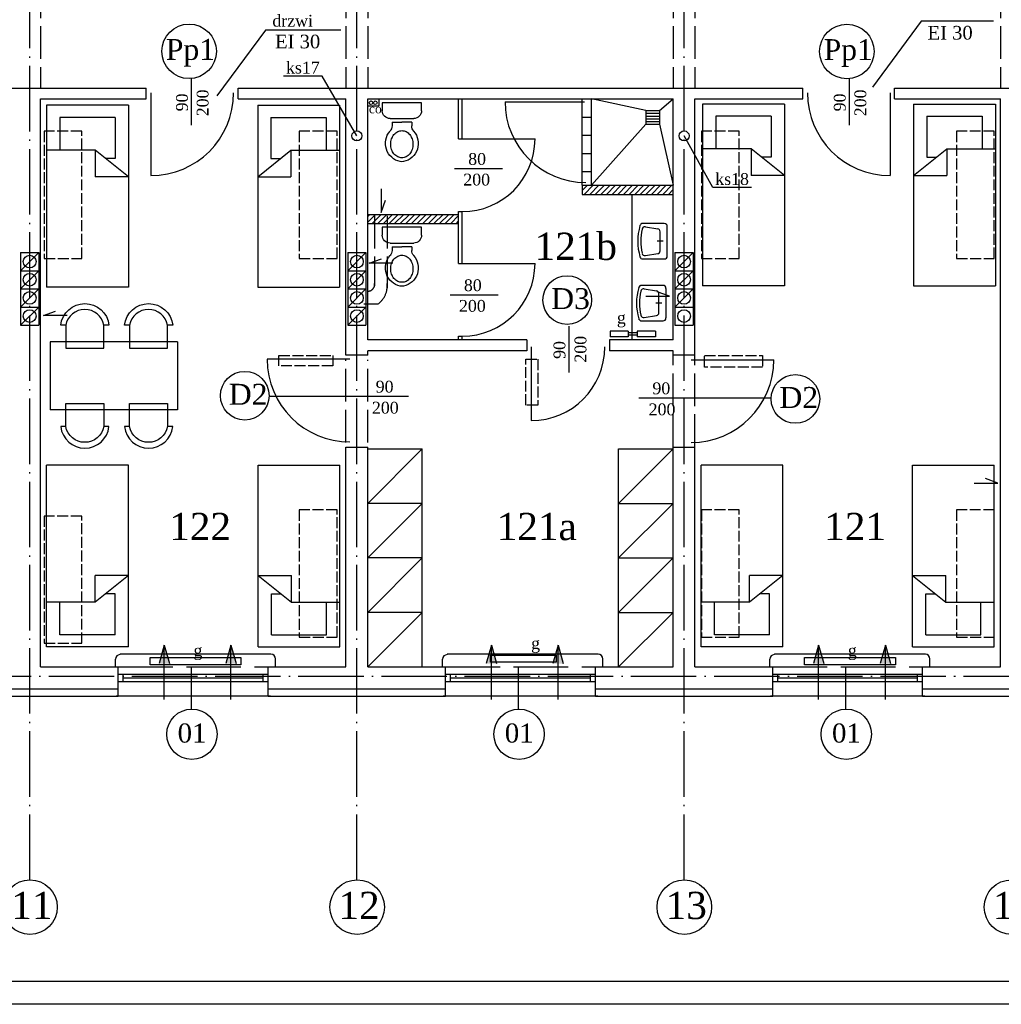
# Model space of a CAD drawing. Extents: x -4334 to 79223, y -1882 to 29514.
# Tile 29 of 60: x 41900 to 42980, y 14402 to 15485. Entities that reach past the tile are written whole.
import ezdxf

# ---------------------------------------------------------------- set-up
doc = ezdxf.new("R2010")
doc.units = 0
doc.header["$MEASUREMENT"] = 0
doc.linetypes.add('ACAD_ISO02W100', pattern=[15, 12, -3])
doc.linetypes.add('ACAD_ISO04W100', pattern=[30.5, 24, -3, 0.5, -3])
doc.layers.get('0').update_dxf_attribs({"color": 251, "linetype": 'CONTINUOUS'})
for name, color, linetype in [('CIENKIE', 251, 'CONTINUOUS'), ('NAPIS', 251, 'CONTINUOUS'), ('OSIE', 251, 'ACAD_ISO04W100'), ('PRZERYW', 251, 'ACAD_ISO02W100'), ('SCIANY', 251, 'CONTINUOUS'), ('urzadzenia', 251, 'CONTINUOUS'), ('URZĄDZENIA', 251, 'CONTINUOUS')]:
    doc.layers.add(name, color=color, linetype=linetype)
doc.styles.add('NEWROMAN', font='TIMES.TTF')

# ---------------------------------------------------------------- blocks, each defined once
blk = doc.blocks.new('R053')
for p, q in [((0, 0.608), (0, 0)), ((0.917, 0.692), (0.083, 0.692)), ((0.5, 0.575), (0.5, 0.408)), ((1, 0), (1, 0.608)), ((0.095, 0.075), (0.149, 0.421)), ((0.769, 0.492), (0.231, 0.492)), ((0.905, 0.075), (0.851, 0.421))]:
    blk.add_line(p, q)
for centre, radius, start, end in [((0.083, 0.608), 0.0833, 90, 180), ((0.917, 0.608), 0.0833, 0, 90), ((0.231, 0.408), 0.0833, 90, 171.1953), ((0.769, 0.408), 0.0833, 8.8047, 90), ((0.083, 0), 0.0833, 180, 254.047), ((0.177, 0.062), 0.0833, 171.1953, 256.9798), ((0.823, 0.062), 0.0833, 283.0202, 8.8047), ((0.5, 1.458), 1.599, 254.047, 285.953), ((0.5, 1.458), 1.516, 256.9798, 283.0202), ((0.917, 0), 0.0833, 285.953, 0)]:
    blk.add_arc(centre, radius, start, end)
blk = doc.blocks.new('R056')
for p, q in [((-0.332, 0.998), (0.335, 0.998)), ((-0.332, 0.865), (-0.332, 0.998)), ((0.335, 0.998), (0.335, 0.865)), ((0.201, 0.732), (-0.199, 0.732)), ((-0.165, 0.67), (0.001, 0.67)), ((-0.165, 0.67), (-0.165, 0.607)), ((0.168, 0.67), (0.001, 0.67)), ((0.168, 0.67), (0.168, 0.607))]:
    blk.add_line(p, q)
blk.add_lwpolyline([(0.001, 0.067, 0.117514), (0.071, 0.083, 0.104443), (0.135, 0.134, 0.090071), (0.175, 0.207, 0.08201), (0.19, 0.297, 0.08201), (0.175, 0.387, 0.090071), (0.135, 0.459, 0.104443), (0.071, 0.51, 0.117514), (0.001, 0.527, 0.117514), (-0.069, 0.51, 0.104443), (-0.132, 0.459, 0.090071), (-0.172, 0.387, 0.08201), (-0.187, 0.297, 0.08201), (-0.172, 0.207, 0.090071), (-0.132, 0.134, 0.104443), (-0.069, 0.083, 0.117514)], format="xyb", close=True)
for centre, radius, start, end in [((-0.199, 0.865), 0.133, 180, 270), ((0.201, 0.865), 0.133, 270, 0), ((0.038, 0.311), 0.315, 138.639, 258.4219), ((-0.299, 0.607), 0.133, 318.639, 0), ((-0.035, 0.311), 0.315, 281.5781, 41.361), ((0.301, 0.607), 0.133, 180, 221.361), ((0.001, 0.133), 0.133, 258.4219, 281.5781)]:
    blk.add_arc(centre, radius, start, end)
blk = doc.blocks.new('A$C5B1704E3')
at = {"layer": 'CIENKIE', "ltscale": 3}
h = blk.add_hatch(color=256, dxfattribs=at)
h.paths.add_polyline_path([(5.6, 20.3), (0, 20.3), (1, 16.6), (5.6, 16.6)])
h.paths.add_polyline_path([(11.3, 20.3), (5.6, 20.3), (5.6, 16.6), (10.2, 16.6)])
h.paths.add_polyline_path([(10.2, 16.6), (5.6, 16.6), (5.6, 12.1), (9, 12.1)])
h.paths.add_polyline_path([(5.6, 16.6), (1, 16.6), (2.3, 12.1), (5.6, 12.1)])
h.paths.add_polyline_path([(5.6, 12.1), (2.3, 12.1), (5.6, 0)])
h.paths.add_polyline_path([(9, 12.1), (5.6, 12.1), (5.6, 0)])
h.paths.add_polyline_path([(79.1, 20.3), (73.4, 20.3), (74.5, 16.6), (79.1, 16.6)])
h.paths.add_polyline_path([(84.7, 20.3), (79.1, 20.3), (79.1, 16.6), (83.7, 16.6)])
h.paths.add_polyline_path([(83.7, 16.6), (79.1, 16.6), (79.1, 9.1), (81.6, 9.1)])
h.paths.add_polyline_path([(79.1, 16.6), (74.5, 16.6), (76.5, 9.1), (79.1, 9.1)])
h.paths.add_polyline_path([(79.1, 9.1), (76.5, 9.1), (79.1, 0)])
h.paths.add_polyline_path([(81.6, 9.1), (79.1, 9.1), (79.1, 0)])
for p, q in [((5.6, 59.7), (5.6, 0)), ((79.1, 59.7), (79.1, 0)), ((5.6, 0), (0, 20.3)), ((5.6, 0), (11.3, 20.3)), ((79.1, 0), (73.4, 20.3)), ((79.1, 0), (84.7, 20.3))]:
    blk.add_line(p, q, dxfattribs=at)
blk = doc.blocks.new('A$C125A6F54')
at = {"layer": 'CIENKIE', "ltscale": 3}
blk.add_blockref('A$C5B1704E3', (0, 0), dxfattribs=at)
blk = doc.blocks.new('A$C74597438')
at = {"layer": 'urzadzenia', "ltscale": 3}
for p, q in [((20, 6.5), (0, 6.5)), ((0, 6.5), (0, 0)), ((20, 6.5), (20, 0)), ((30, 4.4), (20, 4.4)), ((30, 2.1), (20, 2.1)), ((50, 6.5), (30, 6.5)), ((30, 6.5), (30, 0)), ((50, 6.5), (50, 0)), ((20, 0), (0, 0)), ((50, 0), (30, 0))]:
    blk.add_line(p, q, dxfattribs=at)

msp = doc.modelspace()

# ---------------------------------------------------------------- hatches: boundary and pattern name
at = {"layer": 'urzadzenia', "ltscale": 3}
h = msp.add_hatch(dxfattribs=at)
h.set_pattern_fill('ANSI31', color=256, scale=35, style=0)
h.set_pattern_definition([(225, (54668.573, 16965.2016), (3.0935922, -3.0935922), [])])
h.paths.add_polyline_path([(42519.3, 15292.81), (42619.3, 15292.81), (42619.3, 15302.81), (42519.3, 15302.81)])
h = msp.add_hatch(dxfattribs=at)
h.set_pattern_fill('ANSI31', color=256, scale=35, style=0)
h.set_pattern_definition([(45, (13922.019, 5982.1948), (-3.09359217, 3.09359217), [])])
h.paths.add_polyline_path([(42283.3, 15260.81), (42383.3, 15260.81), (42383.3, 15270.81), (42283.3, 15270.81)])

# ---------------------------------------------------------------- linework, layer by layer
at = {"layer": 'CIENKIE', "ltscale": 3}
for p, q in [((42892.13, 15483.28), (42838.76, 15410.87)), ((42971.68, 15483.28), (42892.13, 15483.28)), ((42170.59, 15473.64), (42117.22, 15401.23)), ((42253.71, 15473.64), (42170.59, 15473.64)), ((42089.42, 15369.08), (42089.42, 15420.35)), ((42233.11, 15422.94), (42190.66, 15422.94)), ((42271.3, 15357.19), (42233.11, 15422.94)), ((42813.15, 15369.08), (42813.15, 15420.14)), ((42044.64, 15404.52), (42044.64, 15313.52)), ((42295.3, 15397.81), (42295.3, 15389.81)), ((42857.96, 15404.52), (42857.96, 15313.52)), ((42295.3, 15389.81), (42283.3, 15389.81)), ((42662.92, 15300.38), (42631.3, 15357.19)), ((42378.71, 15321.22), (42431.63, 15321.22)), ((42297.87, 15299.09), (42297.87, 15273)), ((42705.37, 15300.38), (42662.92, 15300.38)), ((42297.87, 15273), (42302.8, 15286.39)), ((41901.3, 15208.87), (41921.3, 15228.87)), ((42261.3, 15208.87), (42281.3, 15228.87)), ((42284.83, 15217.03), (42298.23, 15221.96)), ((42621.3, 15208.87), (42641.3, 15228.87)), ((42310.92, 15217.03), (42284.83, 15217.03)), ((41901.3, 15188.87), (41921.3, 15208.87)), ((42261.3, 15188.87), (42281.3, 15208.87)), ((42621.3, 15188.87), (42641.3, 15208.87)), ((41901.3, 15168.87), (41921.3, 15188.87)), ((42261.3, 15168.87), (42281.3, 15188.87)), ((42621.3, 15168.87), (42641.3, 15188.87)), ((42373.97, 15182.27), (42426.88, 15182.27)), ((42589.19, 15180.79), (42615.28, 15180.79)), ((42615.28, 15180.79), (42601.88, 15185.73)), ((41901.3, 15148.87), (41921.3, 15168.87)), ((42261.3, 15148.87), (42281.3, 15168.87)), ((41926.39, 15159.43), (41939.79, 15164.37)), ((41952.48, 15159.43), (41926.39, 15159.43)), ((42504.79, 15096.72), (42504.79, 15147.99)), ((42463.12, 15124.92), (42463.12, 15043.92)), ((42263.6, 15111.39), (42172.6, 15111.39)), ((42639, 15110.76), (42730, 15110.76)), ((42175.71, 15070.68), (42328.2, 15070.68)), ((42581.41, 15068.83), (42727.08, 15068.83)), ((42950.41, 14975.1), (42976.5, 14975.1)), ((42976.5, 14975.1), (42963.1, 14980.04)), ((42005.59, 14772.39), (42005.59, 14781.39)), ((42176.8, 14786.81), (42010.8, 14786.81)), ((42181.8, 14772.81), (42181.8, 14781.81)), ((42365.59, 14772.39), (42365.59, 14781.39)), ((42536.8, 14786.81), (42370.8, 14786.81)), ((42541.8, 14772.81), (42541.8, 14781.81)), ((42725.59, 14772.39), (42725.59, 14781.39)), ((42896.8, 14786.81), (42730.8, 14786.81)), ((42901.8, 14772.81), (42901.8, 14781.81)), ((42088.8, 14772.81), (42088.8, 14726.54)), ((42448.8, 14772.81), (42448.8, 14726.54)), ((42808.8, 14772.81), (42808.8, 14726.54)), ((42008.8, 14764.95), (42173.8, 14764.95)), ((42008.8, 14756.95), (42173.8, 14756.95)), ((42014.3, 14756.95), (42014.3, 14764.95)), ((42014.3, 14760.95), (42168.3, 14760.95)), ((42168.3, 14756.95), (42168.3, 14764.95)), ((42368.8, 14764.95), (42533.8, 14764.95)), ((42368.8, 14756.95), (42533.8, 14756.95)), ((42374.3, 14756.95), (42374.3, 14764.95)), ((42374.3, 14760.95), (42528.3, 14760.95)), ((42528.3, 14756.95), (42528.3, 14764.95)), ((42728.8, 14764.95), (42893.8, 14764.95)), ((42728.8, 14756.95), (42893.8, 14756.95)), ((42734.3, 14756.95), (42734.3, 14764.95)), ((42734.3, 14760.95), (42888.3, 14760.95)), ((42888.3, 14756.95), (42888.3, 14764.95)), ((41813.8, 14748.81), (42008.8, 14748.81)), ((42173.8, 14748.81), (42368.8, 14748.81)), ((42533.8, 14748.81), (42728.8, 14748.81)), ((42893.8, 14748.81), (43088.8, 14748.81)), ((42176.3, 14740.81), (42006.3, 14740.81)), ((42536.3, 14740.81), (42366.3, 14740.81)), ((42896.3, 14740.81), (42726.3, 14740.81)), ((45288.56, 14426.66), (38063.56, 14426.66)), ((45313.56, 14401.66), (37863.56, 14401.66))]:
    msp.add_line(p, q, dxfattribs=at)
for centre, radius in [((42086.67, 15450.22), 30), ((42810.41, 15450.02), 30), ((42286.81, 15393.6), 2), ((42291.58, 15393.6), 2), ((42271.3, 15357.19), 5.5), ((42631.3, 15357.19), 5.5), ((42502.7, 15176.57), 26.77), ((42147.97, 15071.27), 26.77), ((42753.83, 15067.76), 26.77), ((42089.78, 14698.83), 27.72), ((42449.78, 14698.83), 27.72), ((42809.78, 14698.83), 27.72), ((41911.63, 14508.61), 30), ((42271.63, 14508.61), 30), ((42631.63, 14508.61), 30), ((42991.63, 14508.61), 30)]:
    msp.add_circle(centre, radius, dxfattribs=at)
at = {"layer": 'CIENKIE'}
for centre in [(41911.3, 15218.87), (42271.3, 15218.87), (42631.3, 15218.87), (41911.3, 15198.87), (42271.3, 15198.87), (42631.3, 15198.87), (41911.3, 15178.87), (42271.3, 15178.87), (42631.3, 15178.87), (41911.3, 15158.87), (42271.3, 15158.87), (42631.3, 15158.87)]:
    msp.add_circle(centre, 7, dxfattribs=at)
at = {"layer": 'CIENKIE', "ltscale": 3}
for centre, radius, start, end in [((42044.64, 15404.52), 91, 270, 0), ((42857.96, 15404.52), 91, 180, 270), ((42463.12, 15124.92), 81, 270, 0), ((42263.6, 15111.39), 91, 180, 270), ((42639, 15110.76), 91, 270, 0), ((42010.59, 14781.39), 5, 90, 180), ((42176.8, 14781.81), 5, 0, 90), ((42370.59, 14781.39), 5, 90, 180), ((42536.8, 14781.81), 5, 0, 90), ((42730.59, 14781.39), 5, 90, 180), ((42896.8, 14781.81), 5, 0, 90)]:
    msp.add_arc(centre, radius, start, end, dxfattribs=at)
at = {"layer": 'OSIE', "ltscale": 3}
for p, q in [((41911.3, 14538.61), (41911.3, 16292.34)), ((42271.3, 14538.61), (42271.3, 16292.34)), ((42631.3, 14538.61), (42631.3, 16292.34)), ((38272.3, 14762.81), (44218.83, 14762.81))]:
    msp.add_line(p, q, dxfattribs=at)
at = {"layer": 'PRZERYW', "ltscale": 3}
for p, q in [((41923.3, 15612.81), (41923.3, 15409.81)), ((42259.3, 15612.81), (42259.3, 15409.81)), ((42283.3, 15612.81), (42283.3, 15409.81)), ((42619.3, 15612.81), (42619.3, 15409.81)), ((42643.3, 15612.81), (42643.3, 15409.81)), ((42979.3, 15612.81), (42979.3, 15409.81)), ((42290.68, 15269.31), (42290.68, 15192.36)), ((42304.68, 15269.31), (42304.68, 15190.17)), ((42279.01, 15172.37), (42294.77, 15172.37)), ((42619.3, 15014.81), (42619.3, 15115.81)), ((42643.3, 15014.81), (42643.3, 15115.81)), ((42259.3, 15019.81), (42259.3, 15110.81)), ((42283.3, 15019.81), (42283.3, 15110.81))]:
    msp.add_line(p, q, dxfattribs=at)
at = {"layer": 'PRZERYW', "ltscale": 5}
for p, q in [((42008.8, 14772.81), (42173.8, 14772.81)), ((42368.8, 14772.81), (42533.8, 14772.81)), ((42728.8, 14772.81), (42893.8, 14772.81))]:
    msp.add_line(p, q, dxfattribs=at)
at = {"layer": 'PRZERYW'}
for points in [[(41968.71, 15362.31), (41927.21, 15362.31), (41927.21, 15222.31), (41968.71, 15222.31)], [(42249.47, 15362.31), (42207.97, 15362.31), (42207.97, 15222.31), (42249.47, 15222.31)], [(42691.88, 15362.31), (42650.38, 15362.31), (42650.38, 15222.31), (42691.88, 15222.31)], [(42972.64, 15362.31), (42931.14, 15362.31), (42931.14, 15222.31), (42972.64, 15222.31)], [(42185.58, 15115.7), (42244.84, 15115.7), (42244.84, 15104.15), (42185.58, 15104.15)], [(42653.91, 15115.7), (42717.51, 15115.7), (42717.51, 15102.7), (42653.91, 15102.7)], [(42457.33, 15111.37), (42470.33, 15111.37), (42470.33, 15060.81), (42457.33, 15060.81)], [(42249.47, 14945.71), (42207.97, 14945.71), (42207.97, 14805.71), (42249.47, 14805.71)], [(42691.88, 14945.71), (42650.38, 14945.71), (42650.38, 14805.71), (42691.88, 14805.71)], [(42972.64, 14945.71), (42931.14, 14945.71), (42931.14, 14805.71), (42972.64, 14805.71)], [(41968.71, 14938.91), (41927.21, 14938.91), (41927.21, 14798.91), (41968.71, 14798.91)]]:
    msp.add_lwpolyline(points, close=True, dxfattribs=at)
at = {"layer": 'PRZERYW', "ltscale": 3}
for centre, radius, start, end in [((42283.61, 15193.54), 7.17, 268.87116, 9.46693), ((42279.67, 15192.44), 25.11, 306.94729, 5.20414)]:
    msp.add_arc(centre, radius, start, end, dxfattribs=at)
at = {"layer": 'SCIANY', "ltscale": 3}
for p, q in [((41782.96, 15409.81), (42039.64, 15409.81)), ((42039.64, 15397.81), (42039.64, 15409.81)), ((42140.64, 15397.81), (42140.64, 15409.81)), ((42140.64, 15409.81), (42761.96, 15409.81)), ((42761.96, 15397.81), (42761.96, 15409.81)), ((42862.96, 15397.81), (42862.96, 15409.81)), ((42862.96, 15409.81), (43015.3, 15409.81)), ((41923.3, 15397.81), (42039.64, 15397.81)), ((42140.64, 15397.81), (42259.3, 15397.81)), ((42283.3, 15397.81), (42619.3, 15397.81)), ((42643.3, 15397.81), (42761.96, 15397.81)), ((42862.96, 15397.81), (42979.3, 15397.81)), ((42519.3, 15302.81), (42619.3, 15302.81)), ((42519.3, 15292.81), (42619.3, 15292.81)), ((42283.3, 15270.81), (42383.3, 15270.81)), ((42283.3, 15260.81), (42383.3, 15260.81)), ((42458.12, 15132.81), (42283.3, 15132.81)), ((42458.12, 15132.81), (42458.12, 15120.81)), ((42549.12, 15132.81), (42549.12, 15120.81)), ((42619.3, 15132.81), (42549.12, 15132.81)), ((42283.3, 15115.81), (42259.3, 15115.81)), ((42458.12, 15120.81), (42283.3, 15120.81)), ((42619.3, 15120.81), (42549.12, 15120.81)), ((42643.3, 15115.81), (42619.3, 15115.81)), ((42259.3, 15014.81), (42283.3, 15014.81)), ((42619.3, 15014.81), (42643.3, 15014.81)), ((41923.3, 14772.81), (42008.8, 14772.81)), ((42008.8, 14740.81), (42008.8, 14772.81)), ((42173.8, 14772.81), (42259.3, 14772.81)), ((42173.8, 14740.81), (42173.8, 14772.81)), ((42283.3, 14772.81), (42368.8, 14772.81)), ((42368.8, 14740.81), (42368.8, 14772.81)), ((42533.8, 14772.81), (42619.3, 14772.81)), ((42533.8, 14740.81), (42533.8, 14772.81)), ((42643.3, 14772.81), (42728.8, 14772.81)), ((42728.8, 14740.81), (42728.8, 14772.81)), ((42893.8, 14772.81), (42979.3, 14772.81)), ((42893.8, 14740.81), (42893.8, 14772.81)), ((41813.8, 14740.81), (42008.8, 14740.81)), ((42173.8, 14740.81), (42368.8, 14740.81)), ((42533.8, 14740.81), (42728.8, 14740.81)), ((42893.8, 14740.81), (43088.8, 14740.81))]:
    msp.add_line(p, q, dxfattribs=at)
at = {"layer": 'SCIANY'}
for p, q in [((41923.3, 14772.81), (41923.3, 15397.81)), ((42259.3, 15115.81), (42259.3, 15397.81)), ((42283.3, 15132.81), (42283.3, 15397.81)), ((42619.3, 15132.81), (42619.3, 15397.81)), ((42643.3, 15115.81), (42643.3, 15397.81)), ((42979.3, 14772.81), (42979.3, 15397.81)), ((42519.3, 15302.81), (42519.3, 15292.81)), ((42383.3, 15260.81), (42383.3, 15270.81)), ((42283.3, 15115.81), (42283.3, 15120.81)), ((42619.3, 15115.81), (42619.3, 15120.81)), ((42259.3, 14772.81), (42259.3, 15014.81)), ((42283.3, 14772.81), (42283.3, 15014.81)), ((42619.3, 14772.81), (42619.3, 15014.81)), ((42643.3, 14772.81), (42643.3, 15014.81))]:
    msp.add_line(p, q, dxfattribs=at)
at = {"layer": 'urzadzenia'}
for p, q in [((42383.3, 15353.81), (42383.3, 15397.81)), ((42387.3, 15353.81), (42387.3, 15397.81)), ((41929.96, 15390.82), (41929.96, 15190.82)), ((42019.96, 15390.82), (42019.96, 15190.82)), ((42162.15, 15390.82), (42162.15, 15190.82)), ((42252.15, 15390.82), (42252.15, 15190.82)), ((42651.7, 15392.21), (42651.7, 15192.21)), ((42741.7, 15392.21), (42741.7, 15192.21)), ((42883.88, 15392.21), (42883.88, 15192.21)), ((42973.88, 15392.21), (42973.88, 15192.21)), ((41944.62, 15377.3), (41944.62, 15341.59)), ((42005.31, 15377.3), (42005.31, 15332.25)), ((42176.8, 15377.3), (42176.8, 15332.25)), ((42237.5, 15377.3), (42237.5, 15341.59)), ((42666.35, 15378.69), (42666.35, 15342.98)), ((42727.05, 15378.69), (42727.05, 15333.64)), ((42898.53, 15378.69), (42898.53, 15333.64)), ((42959.23, 15378.69), (42959.23, 15342.98)), ((42574.3, 15132.81), (42574.3, 15292.81)), ((42383.3, 15270.81), (42383.3, 15273.81)), ((42387.3, 15216.81), (42387.3, 15273.81)), ((42383.3, 15216.81), (42383.3, 15260.81)), ((41901.3, 15228.87), (41921.3, 15228.87)), ((42261.3, 15228.87), (42281.3, 15228.87)), ((42621.3, 15228.87), (42641.3, 15228.87)), ((41901.3, 15208.87), (41921.3, 15208.87)), ((42261.3, 15208.87), (42281.3, 15208.87)), ((42621.3, 15208.87), (42641.3, 15208.87)), ((41901.3, 15188.87), (41921.3, 15188.87)), ((42261.3, 15188.87), (42281.3, 15188.87)), ((42621.3, 15188.87), (42641.3, 15188.87)), ((41901.3, 15168.87), (41921.3, 15168.87)), ((42261.3, 15168.87), (42281.3, 15168.87)), ((42621.3, 15168.87), (42641.3, 15168.87)), ((41901.3, 15148.87), (41921.3, 15148.87)), ((42261.3, 15148.87), (42281.3, 15148.87)), ((42621.3, 15148.87), (42641.3, 15148.87)), ((42383.3, 15132.81), (42383.3, 15136.81)), ((42387.3, 15132.81), (42387.3, 15136.81)), ((42343.3, 14772.81), (42343.3, 15012.81)), ((42559.3, 14772.81), (42559.3, 15012.81)), ((41929.96, 14794.81), (41929.96, 14994.81)), ((42019.96, 14794.81), (42019.96, 14994.81)), ((42162.64, 14794.81), (42162.64, 14994.81)), ((42252.64, 14794.81), (42252.64, 14994.81)), ((42649.96, 14794.81), (42649.96, 14994.81)), ((42739.96, 14794.81), (42739.96, 14994.81)), ((42882.64, 14794.81), (42882.64, 14994.81)), ((42972.64, 14794.81), (42972.64, 14994.81)), ((42005.31, 14808.32), (42005.31, 14853.38)), ((42177.29, 14808.32), (42177.29, 14853.38)), ((42725.31, 14808.32), (42725.31, 14853.38)), ((42897.29, 14808.32), (42897.29, 14853.38)), ((41944.62, 14808.32), (41944.62, 14844.04)), ((42237.99, 14808.32), (42237.99, 14844.04)), ((42664.62, 14808.32), (42664.62, 14844.04)), ((42957.99, 14808.32), (42957.99, 14844.04))]:
    msp.add_line(p, q, dxfattribs=at)
at = {"layer": 'urzadzenia', "ltscale": 3}
for p, q in [((42434.29, 15394.81), (42521.82, 15394.81)), ((42019.96, 15390.82), (41929.96, 15390.82)), ((42162.15, 15390.82), (42252.15, 15390.82)), ((42589.14, 15385.05), (42604.14, 15385.05)), ((42589.14, 15385.05), (42589.14, 15370.05)), ((42604.14, 15385.05), (42604.14, 15370.05)), ((42741.7, 15392.21), (42651.7, 15392.21)), ((42883.88, 15392.21), (42973.88, 15392.21)), ((42005.31, 15377.3), (41944.62, 15377.3)), ((42176.8, 15377.3), (42237.5, 15377.3)), ((42519.3, 15377.81), (42529.3, 15377.81)), ((42589.14, 15382.05), (42604.14, 15382.05)), ((42589.14, 15379.05), (42604.14, 15379.05)), ((42589.14, 15376.05), (42604.14, 15376.05)), ((42589.14, 15373.05), (42604.14, 15373.05)), ((42727.05, 15378.69), (42666.35, 15378.69)), ((42898.53, 15378.69), (42959.23, 15378.69)), ((42589.14, 15370.05), (42604.14, 15370.05)), ((42383.3, 15353.81), (42467.3, 15353.81)), ((42519.3, 15357.81), (42529.3, 15357.81)), ((41983.39, 15341.59), (41929.96, 15341.59)), ((41983.39, 15341.59), (41983.39, 15312.15)), ((42019.96, 15312.15), (41983.39, 15341.59)), ((42162.15, 15312.15), (42198.72, 15341.59)), ((42198.72, 15341.59), (42252.15, 15341.59)), ((42198.72, 15341.59), (42198.72, 15312.15)), ((42705.12, 15342.98), (42651.7, 15342.98)), ((42705.12, 15342.98), (42705.12, 15313.54)), ((42741.7, 15313.54), (42705.12, 15342.98)), ((42883.88, 15313.54), (42920.46, 15342.98)), ((42920.46, 15342.98), (42920.46, 15313.54)), ((42920.46, 15342.98), (42973.88, 15342.98)), ((42005.31, 15332.25), (41994.99, 15332.25)), ((42176.8, 15332.25), (42187.12, 15332.25)), ((42519.3, 15337.81), (42529.3, 15337.81)), ((42727.05, 15333.64), (42716.72, 15333.64)), ((42898.53, 15333.64), (42908.85, 15333.64)), ((42019.96, 15312.15), (41983.39, 15312.15)), ((42162.15, 15312.15), (42198.72, 15312.15)), ((42519.3, 15317.81), (42529.3, 15317.81)), ((42741.7, 15313.54), (42705.12, 15313.54)), ((42883.88, 15313.54), (42920.46, 15313.54)), ((42383.3, 15273.81), (42387.3, 15273.81)), ((41901.3, 15228.87), (41901.3, 15148.87)), ((41921.3, 15228.87), (41921.3, 15148.87)), ((42261.3, 15228.87), (42261.3, 15148.87)), ((42281.3, 15228.87), (42281.3, 15148.87)), ((42621.3, 15228.87), (42621.3, 15148.87)), ((42641.3, 15228.87), (42641.3, 15148.87)), ((42383.3, 15216.81), (42467.3, 15216.81)), ((42019.96, 15190.82), (41929.96, 15190.82)), ((42162.15, 15190.82), (42252.15, 15190.82)), ((42741.7, 15192.21), (42651.7, 15192.21)), ((42883.88, 15192.21), (42973.88, 15192.21)), ((42383.3, 15136.81), (42387.3, 15136.81)), ((42073.94, 15130.59), (41933.94, 15130.59)), ((41933.94, 15130.59), (41933.94, 15055.59)), ((42073.94, 15130.59), (42073.94, 15055.59)), ((42073.94, 15055.59), (41933.94, 15055.59)), ((42283.3, 14952.81), (42343.3, 15012.81)), ((42283.3, 15012.81), (42343.3, 15012.81)), ((42559.3, 14952.81), (42619.3, 15012.81)), ((42559.3, 15012.81), (42619.3, 15012.81)), ((42019.96, 14994.81), (41929.96, 14994.81)), ((42162.64, 14994.81), (42252.64, 14994.81)), ((42739.96, 14994.81), (42649.96, 14994.81)), ((42882.64, 14994.81), (42972.64, 14994.81)), ((42283.3, 14892.81), (42343.3, 14952.81)), ((42343.3, 14952.81), (42283.3, 14952.81)), ((42559.3, 14892.81), (42619.3, 14952.81)), ((42559.3, 14952.81), (42619.3, 14952.81)), ((42283.3, 14832.81), (42343.3, 14892.81)), ((42343.3, 14892.81), (42283.3, 14892.81)), ((42559.3, 14832.81), (42619.3, 14892.81)), ((42559.3, 14892.81), (42619.3, 14892.81)), ((41983.39, 14844.04), (41983.39, 14873.48)), ((42019.96, 14873.48), (41983.39, 14873.48)), ((42019.96, 14873.48), (41983.39, 14844.04)), ((42162.64, 14873.48), (42199.21, 14844.04)), ((42162.64, 14873.48), (42199.21, 14873.48)), ((42199.21, 14844.04), (42199.21, 14873.48)), ((42739.96, 14873.48), (42703.39, 14844.04)), ((42739.96, 14873.48), (42703.39, 14873.48)), ((42703.39, 14844.04), (42703.39, 14873.48)), ((42882.64, 14873.48), (42919.21, 14873.48)), ((42882.64, 14873.48), (42919.21, 14844.04)), ((42919.21, 14844.04), (42919.21, 14873.48)), ((42005.31, 14853.38), (41994.99, 14853.38)), ((42177.29, 14853.38), (42187.61, 14853.38)), ((42725.31, 14853.38), (42714.99, 14853.38)), ((42897.29, 14853.38), (42907.61, 14853.38)), ((41983.39, 14844.04), (41929.96, 14844.04)), ((42199.21, 14844.04), (42252.64, 14844.04)), ((42703.39, 14844.04), (42649.96, 14844.04)), ((42919.21, 14844.04), (42972.64, 14844.04)), ((42283.3, 14772.81), (42343.3, 14832.81)), ((42343.3, 14832.81), (42283.3, 14832.81)), ((42559.3, 14832.81), (42619.3, 14832.81)), ((42559.3, 14772.81), (42619.3, 14832.81)), ((42005.31, 14808.32), (41944.62, 14808.32)), ((42177.29, 14808.32), (42237.99, 14808.32)), ((42725.31, 14808.32), (42664.62, 14808.32)), ((42897.29, 14808.32), (42957.99, 14808.32)), ((42019.96, 14794.81), (41929.96, 14794.81)), ((42162.64, 14794.81), (42252.64, 14794.81)), ((42739.96, 14794.81), (42649.96, 14794.81)), ((42882.64, 14794.81), (42972.64, 14794.81))]:
    msp.add_line(p, q, dxfattribs=at)
at = {"layer": 'urzadzenia'}
for points in [[(42043.77, 14783.27), (42143.77, 14783.27), (42143.77, 14775.27), (42043.77, 14775.27)], [(42418.44, 14785.95), (42490.44, 14785.95), (42490.44, 14777.95), (42418.44, 14777.95)], [(42763.77, 14783.27), (42863.77, 14783.27), (42863.77, 14775.27), (42763.77, 14775.27)]]:
    msp.add_lwpolyline(points, close=True, dxfattribs=at)
at = {"layer": 'URZĄDZENIA', "ltscale": 3}
for p, q in [((42519.3, 15302.81), (42519.3, 15397.81)), ((42589.14, 15385.05), (42529.3, 15397.81)), ((42529.3, 15302.81), (42529.3, 15397.81)), ((42604.14, 15385.05), (42619.3, 15397.81)), ((42589.14, 15370.05), (42529.3, 15302.81)), ((42604.14, 15370.05), (42619.3, 15302.81))]:
    msp.add_line(p, q, dxfattribs=at)
at = {"layer": 'URZĄDZENIA'}
for points in [[(41950.86, 15148.89), (41945.46, 15148.89, -0.8950139), (41998.53, 15148.89), (41992.83, 15148.89, 0.8255392), (41950.94, 15148.86), (41950.94, 15123.61), (41992.83, 15123.61), (41992.83, 15148.89)], [(42020.97, 15148.89), (42015.57, 15148.89, -0.8950139), (42068.64, 15148.89), (42062.93, 15148.89, 0.8255392), (42021.04, 15148.86), (42021.04, 15123.61), (42062.93, 15123.61), (42062.93, 15148.89)], [(41950.86, 15037.28), (41945.46, 15037.28, 0.8950139), (41998.53, 15037.28), (41992.83, 15037.28, -0.8255392), (41950.94, 15037.32), (41950.94, 15062.57), (41992.83, 15062.57), (41992.83, 15037.28)], [(42020.97, 15037.28), (42015.57, 15037.28, 0.8950139), (42068.64, 15037.28), (42062.93, 15037.28, -0.8255392), (42021.04, 15037.32), (42021.04, 15062.57), (42062.93, 15062.57), (42062.93, 15037.28)]]:
    msp.add_lwpolyline(points, format="xyb", dxfattribs=at)
at = {"layer": 'URZĄDZENIA', "ltscale": 3}
for centre, radius, start, end in [((42523.29, 15394.81), 89, 180, 270), ((42387.3, 15353.81), 80, 270, 0), ((42387.3, 15216.81), 80, 270, 0)]:
    msp.add_arc(centre, radius, start, end, dxfattribs=at)

# ---------------------------------------------------------------- block references
at = {"layer": 'CIENKIE', "ltscale": 3, "rotation": 180}
for p in [(42138.37, 14796.82), (42498.37, 14796.82), (42858.37, 14796.82)]:
    msp.add_blockref('A$C125A6F54', p, dxfattribs=at)
at = {"layer": 'urzadzenia', "ltscale": 3}
msp.add_blockref('A$C74597438', (42549.82, 15135.98), dxfattribs=at)
at = {"layer": 'URZĄDZENIA', "ltscale": 3}
for name, p, xscale, yscale, zscale, rotation in [('R056', (42320.88, 15328.69), -65, 65, 65, 359.9999999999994), ('R056', (42320.88, 15191.69), -65, 65, 65, 359.9999999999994), ('R053', (42585.87, 15260.77), 39, 39, 39, 269.9999999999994), ('R053', (42584.46, 15192.65), 39, 39, 39, 269.9999999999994)]:
    msp.add_blockref(name, p, dxfattribs=dict(at, xscale=xscale, yscale=yscale, zscale=zscale, rotation=rotation))

# ---------------------------------------------------------------- texts
at = {"layer": 'NAPIS', "ltscale": 3, "style": 'NEWROMAN'}
for s, height, p in [('drzwi  ', 13, (42178.31, 15477.35)), ('  EI 30', 15, (42887.85, 15463.17)), ('Pp1', 23, (42061.17, 15440.81)), ('  EI 30', 15, (42169.95, 15453.52)), ('Pp1', 23, (42784.9, 15440.6)), ('ks17', 13, (42193.33, 15425.8)), ('co', 10, (42284.51, 15382.01)), ('80', 13, (42393.79, 15325.3)), ('200', 13, (42388.39, 15302.58)), ('ks18', 13, (42665.59, 15303.25)), ('121b', 30, (42466.82, 15220.68)), ('80', 13, (42389.04, 15186.35)), ('D3', 23, (42485.19, 15166.66)), ('200', 13, (42383.64, 15163.64)), ('g', 13, (42557.39, 15150.72)), ('D2', 23, (42130.46, 15061.36)), ('90', 13, (42292.01, 15074.75)), ('90', 13, (42596.48, 15072.91)), ('D2', 23, (42736.31, 15057.85)), ('200', 13, (42287.86, 15051.61)), ('200', 13, (42592.34, 15049.76)), ('122', 30, (42064.84, 14912.38)), ('121a', 30, (42425.17, 14912.38)), ('121', 30, (42785.5, 14912.38)), ('g', 13, (42463.02, 14792.53)), ('g', 13, (42091.54, 14784.62)), ('g', 13, (42811.54, 14784.62)), ('01', 21, (42074.08, 14689.63)), ('01', 21, (42434.08, 14689.63)), ('01', 21, (42794.08, 14689.63)), ('11', 30, (41891.08, 14495.47)), ('12', 30, (42251.08, 14495.47)), ('13', 30, (42611.08, 14495.47)), ('14', 30, (42971.08, 14495.47))]:
    msp.add_text(s, height=height, dxfattribs=at).set_placement(p)
for s, p in [('200', (42108.06, 15378.76)), ('200', (42831.79, 15378.76)), ('90', (42085.35, 15384.16)), ('90', (42809.08, 15384.16)), ('200', (42523.85, 15107.65)), ('90', (42500.71, 15111.8))]:
    msp.add_text(s, height=13, rotation=90, dxfattribs=at).set_placement(p)

doc.saveas('drawing.dxf')
